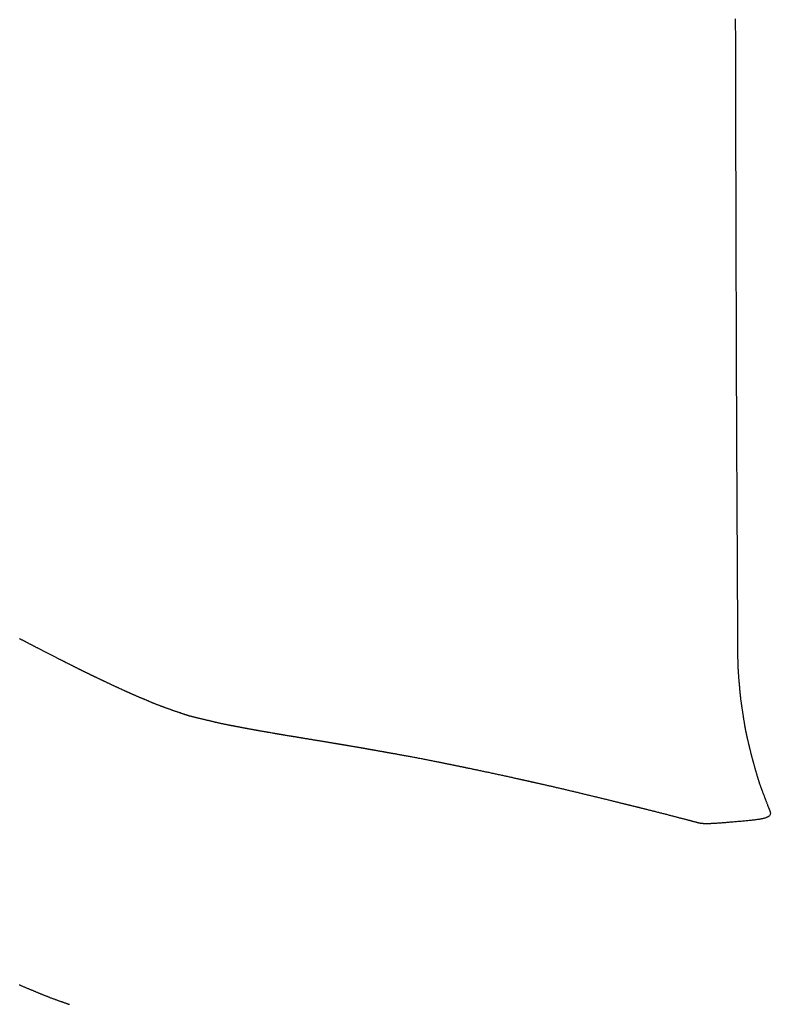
# Model space of a CAD drawing. Header units: millimetres. Extents: x -4577 to 1032787, y -66234 to 201209.
# Tile 128 of 256: x 4375.92 to 4378.09, y -8949.51 to -8946.66. Entities that reach past the tile are written whole.
import ezdxf

# ---------------------------------------------------------------- set-up
doc = ezdxf.new("R2010")
doc.units = ezdxf.units.MM
doc.linetypes.add('510_5_2OG_ELT_1004$0$11-07-22_DS_2OG$0$AUSGEZOGEN', pattern=[0])
doc.layers.add('510_5_2OG_ELT_1004$0$11-07-22_DS_2OG$0$EBENE_1', color=8, linetype='510_5_2OG_ELT_1004$0$11-07-22_DS_2OG$0$AUSGEZOGEN')

# ---------------------------------------------------------------- blocks, each defined once
blk = doc.blocks.new('510_5_2OG_ELT_1004')
at = {"layer": '510_5_2OG_ELT_1004$0$11-07-22_DS_2OG$0$EBENE_1'}
for points in [[(4375.9144, -8949.4067), (4375.9161, -8949.4075), (4375.9178, -8949.4082), (4375.9194, -8949.4089), (4375.9211, -8949.4096), (4375.9228, -8949.4103), (4375.9245, -8949.411), (4375.9262, -8949.4117), (4375.9279, -8949.4124), (4375.9296, -8949.4132), (4375.9312, -8949.4139), (4375.9329, -8949.4146), (4375.9346, -8949.4153), (4375.9363, -8949.416), (4375.938, -8949.4167), (4375.9397, -8949.4174), (4375.9414, -8949.4181), (4375.9431, -8949.4188), (4375.9447, -8949.4195), (4375.9464, -8949.4202), (4375.9481, -8949.4209), (4375.9498, -8949.4216), (4375.9515, -8949.4223), (4375.9532, -8949.423), (4375.9549, -8949.4237), (4375.9566, -8949.4244), (4375.9583, -8949.4251), (4375.9599, -8949.4258), (4375.9616, -8949.4265), (4375.9633, -8949.4273), (4375.965, -8949.428), (4375.9667, -8949.4287), (4375.9684, -8949.4294), (4375.9701, -8949.4301), (4375.9718, -8949.4308), (4375.9735, -8949.4314), (4375.9752, -8949.4321), (4375.9768, -8949.4328), (4375.9785, -8949.4335), (4375.9802, -8949.4342), (4375.9819, -8949.4349), (4375.9836, -8949.4356), (4375.9853, -8949.4363), (4375.987, -8949.437), (4375.9887, -8949.4377), (4375.9904, -8949.4383), (4375.9921, -8949.439), (4375.9938, -8949.4397), (4375.9955, -8949.4404), (4375.9972, -8949.441), (4375.9989, -8949.4417), (4376.0006, -8949.4423), (4376.0023, -8949.443), (4376.004, -8949.4437), (4376.0057, -8949.4443), (4376.0074, -8949.445), (4376.0092, -8949.4456), (4376.0109, -8949.4463), (4376.0126, -8949.4469), (4376.0143, -8949.4475), (4376.016, -8949.4481), (4376.0177, -8949.4488), (4376.0193, -8949.4494), (4376.021, -8949.45), (4376.0227, -8949.4506), (4376.0244, -8949.4512), (4376.026, -8949.4518), (4376.0276, -8949.4524), (4376.0293, -8949.453), (4376.0309, -8949.4535), (4376.0325, -8949.4541), (4376.034, -8949.4547), (4376.0356, -8949.4552), (4376.0371, -8949.4557), (4376.0386, -8949.4563), (4376.0401, -8949.4568), (4376.0416, -8949.4573), (4376.043, -8949.4578), (4376.0445, -8949.4583), (4376.0459, -8949.4588), (4376.0472, -8949.4593), (4376.0486, -8949.4597), (4376.0499, -8949.4602), (4376.0511, -8949.4606), (4376.0524, -8949.4611), (4376.0536, -8949.4615), (4376.0548, -8949.4619), (4376.0559, -8949.4623), (4376.057, -8949.4627), (4376.0581, -8949.463), (4376.0592, -8949.4634), (4376.0602, -8949.4638)], [(4377.9925, -8946.6059), (4377.9925, -8946.6195), (4377.9925, -8946.6329), (4377.9926, -8946.6463), (4377.9926, -8946.6596), (4377.9926, -8946.6728), (4377.9926, -8946.6859), (4377.9927, -8946.6988), (4377.9927, -8946.7117), (4377.9927, -8946.7244), (4377.9928, -8946.737), (4377.9928, -8946.7494), (4377.9928, -8946.7617), (4377.9929, -8946.7738), (4377.9929, -8946.7857), (4377.9929, -8946.7975), (4377.9929, -8946.809), (4377.993, -8946.8204), (4377.993, -8946.8316), (4377.993, -8946.8426), (4377.9931, -8946.8533), (4377.9931, -8946.8638), (4377.9931, -8946.8741), (4377.9931, -8946.8842), (4377.9932, -8946.8941), (4377.9932, -8946.9037), (4377.9932, -8946.9132), (4377.9932, -8946.9224), (4377.9933, -8946.9315), (4377.9933, -8946.9404), (4377.9933, -8946.9491), (4377.9933, -8946.9577), (4377.9933, -8946.9661), (4377.9934, -8946.9744), (4377.9934, -8946.9825), (4377.9934, -8946.9905), (4377.9934, -8946.9984), (4377.9935, -8947.0061), (4377.9935, -8947.0137), (4377.9935, -8947.0213), (4377.9935, -8947.0287), (4377.9935, -8947.0361), (4377.9935, -8947.0434), (4377.9936, -8947.0506), (4377.9936, -8947.0578), (4377.9936, -8947.0649), (4377.9936, -8947.0719), (4377.9936, -8947.0789), (4377.9937, -8947.0859), (4377.9937, -8947.0929), (4377.9937, -8947.0998), (4377.9937, -8947.1068), (4377.9937, -8947.1137), (4377.9937, -8947.1207), (4377.9938, -8947.1276), (4377.9938, -8947.1346), (4377.9938, -8947.1416), (4377.9938, -8947.1486), (4377.9938, -8947.1557), (4377.9939, -8947.1628), (4377.9939, -8947.1699), (4377.9939, -8947.1772), (4377.9939, -8947.1844), (4377.9939, -8947.1917), (4377.9939, -8947.1991), (4377.994, -8947.2066), (4377.994, -8947.2142), (4377.994, -8947.2218), (4377.994, -8947.2295), (4377.994, -8947.2374), (4377.9941, -8947.2453), (4377.9941, -8947.2534), (4377.9941, -8947.2616), (4377.9941, -8947.2698), (4377.9942, -8947.2783), (4377.9942, -8947.2868), (4377.9942, -8947.2955), (4377.9942, -8947.3044), (4377.9942, -8947.3134), (4377.9943, -8947.3225), (4377.9943, -8947.3318), (4377.9943, -8947.3413), (4377.9943, -8947.351), (4377.9944, -8947.3608), (4377.9944, -8947.3708), (4377.9944, -8947.381), (4377.9944, -8947.3913), (4377.9945, -8947.4018), (4377.9945, -8947.4124), (4377.9945, -8947.4231), (4377.9946, -8947.4339), (4377.9946, -8947.4449), (4377.9946, -8947.456), (4377.9947, -8947.4672), (4377.9947, -8947.4786), (4377.9947, -8947.49), (4377.9948, -8947.5015), (4377.9948, -8947.5131), (4377.9948, -8947.5248), (4377.9949, -8947.5365), (4377.9949, -8947.5484), (4377.9949, -8947.5602), (4377.995, -8947.5722), (4377.995, -8947.5842), (4377.995, -8947.5963), (4377.9951, -8947.6083), (4377.9951, -8947.6205), (4377.9952, -8947.6326), (4377.9952, -8947.6448), (4377.9953, -8947.657), (4377.9953, -8947.6692), (4377.9954, -8947.6814), (4377.9954, -8947.6936), (4377.9955, -8947.7059), (4377.9955, -8947.7181), (4377.9956, -8947.7303), (4377.9956, -8947.7425), (4377.9957, -8947.7547), (4377.9957, -8947.7669), (4377.9958, -8947.7792), (4377.9958, -8947.7914), (4377.9959, -8947.8036), (4377.9959, -8947.8158), (4377.996, -8947.828), (4377.996, -8947.8402), (4377.9961, -8947.8524), (4377.9962, -8947.8647), (4377.9962, -8947.8769), (4377.9963, -8947.8891), (4377.9963, -8947.9013), (4377.9964, -8947.9135), (4377.9965, -8947.9257), (4377.9965, -8947.938), (4377.9966, -8947.9502), (4377.9966, -8947.9624), (4377.9967, -8947.9746), (4377.9968, -8947.9868), (4377.9968, -8947.999), (4377.9969, -8948.0112), (4377.997, -8948.0235), (4377.997, -8948.0357), (4377.9971, -8948.0479), (4377.9971, -8948.0601), (4377.9972, -8948.0723), (4377.9973, -8948.0845), (4377.9973, -8948.0966), (4377.9974, -8948.1087), (4377.9975, -8948.1207), (4377.9975, -8948.1327), (4377.9976, -8948.1446), (4377.9976, -8948.1563), (4377.9977, -8948.168), (4377.9978, -8948.1795), (4377.9978, -8948.191), (4377.9979, -8948.2022), (4377.9979, -8948.2133), (4377.998, -8948.2242), (4377.998, -8948.235), (4377.9981, -8948.2455), (4377.9982, -8948.2559), (4377.9982, -8948.266), (4377.9983, -8948.2759), (4377.9983, -8948.2855), (4377.9984, -8948.2949), (4377.9984, -8948.304), (4377.9985, -8948.3129), (4377.9985, -8948.3214), (4377.9985, -8948.3296), (4377.9986, -8948.3375), (4377.9986, -8948.3451), (4377.9987, -8948.3524), (4377.9987, -8948.3593), (4377.9987, -8948.3658), (4377.9988, -8948.372), (4377.9988, -8948.3778), (4377.9988, -8948.3833), (4377.9989, -8948.3885), (4377.9989, -8948.3933), (4377.9989, -8948.3979), (4377.9989, -8948.4022), (4377.999, -8948.4062), (4377.999, -8948.41), (4377.999, -8948.4135), (4377.999, -8948.4168), (4377.999, -8948.4199), (4377.9991, -8948.4227), (4377.9991, -8948.4254), (4377.9991, -8948.4279), (4377.9991, -8948.4302), (4377.9991, -8948.4324), (4377.9991, -8948.4344), (4377.9991, -8948.4362), (4377.9992, -8948.438), (4377.9992, -8948.4396), (4377.9992, -8948.4412), (4377.9992, -8948.4426), (4377.9992, -8948.444), (4377.9992, -8948.4453), (4377.9992, -8948.4466), (4377.9992, -8948.4478), (4377.9992, -8948.449), (4377.9992, -8948.4502), (4377.9992, -8948.4514), (4377.9993, -8948.4526), (4377.9993, -8948.4538), (4377.9993, -8948.455), (4377.9993, -8948.4562), (4377.9993, -8948.4574), (4377.9993, -8948.4586), (4377.9993, -8948.4598), (4377.9993, -8948.461), (4377.9993, -8948.4622), (4377.9994, -8948.4634), (4377.9994, -8948.4646), (4377.9994, -8948.4658), (4377.9994, -8948.467), (4377.9994, -8948.4682), (4377.9995, -8948.4694), (4377.9995, -8948.4706), (4377.9995, -8948.4718), (4377.9995, -8948.473), (4377.9996, -8948.4742), (4377.9996, -8948.4754), (4377.9996, -8948.4766), (4377.9997, -8948.4777), (4377.9997, -8948.4789), (4377.9997, -8948.4801), (4377.9998, -8948.4813), (4377.9998, -8948.4825), (4377.9999, -8948.4837), (4377.9999, -8948.4849), (4378, -8948.4861), (4378, -8948.4873), (4378.0001, -8948.4885), (4378.0001, -8948.4897), (4378.0002, -8948.4909), (4378.0003, -8948.4921), (4378.0003, -8948.4932), (4378.0004, -8948.4944), (4378.0005, -8948.4956), (4378.0006, -8948.4967), (4378.0006, -8948.4979), (4378.0007, -8948.499), (4378.0008, -8948.5001), (4378.0009, -8948.5012), (4378.0009, -8948.5023), (4378.001, -8948.5034), (4378.0011, -8948.5044), (4378.0012, -8948.5055), (4378.0013, -8948.5075), (4378.0015, -8948.5094), (4378.0016, -8948.5112), (4378.0018, -8948.5129), (4378.0019, -8948.5146), (4378.002, -8948.516), (4378.0021, -8948.5174), (4378.0022, -8948.5186), (4378.0024, -8948.5207), (4378.0025, -8948.5223), (4378.0026, -8948.5237), (4378.0028, -8948.5255), (4378.0029, -8948.5269), (4378.003, -8948.5283), (4378.0031, -8948.5293), (4378.0032, -8948.5307), (4378.0034, -8948.5324), (4378.0035, -8948.5334), (4378.0036, -8948.5346), (4378.0037, -8948.536), (4378.0038, -8948.5375), (4378.0039, -8948.5391), (4378.0042, -8948.542), (4378.0043, -8948.543), (4378.0044, -8948.5441), (4378.0044, -8948.5452), (4378.0045, -8948.5463), (4378.0046, -8948.5475), (4378.0048, -8948.5487), (4378.0049, -8948.5499), (4378.005, -8948.5511), (4378.0051, -8948.5524), (4378.0052, -8948.5537), (4378.0053, -8948.5551), (4378.0055, -8948.5564), (4378.0056, -8948.5578), (4378.0057, -8948.5592), (4378.0059, -8948.5606), (4378.006, -8948.562), (4378.0062, -8948.5635), (4378.0063, -8948.5649), (4378.0065, -8948.5664), (4378.0066, -8948.5679), (4378.0068, -8948.5693), (4378.0069, -8948.5708), (4378.0071, -8948.5723), (4378.0073, -8948.5738), (4378.0075, -8948.5753), (4378.0076, -8948.5768), (4378.0078, -8948.5784), (4378.008, -8948.5799), (4378.0082, -8948.5814), (4378.0084, -8948.5829), (4378.0086, -8948.5843), (4378.0088, -8948.5858), (4378.009, -8948.5873), (4378.0092, -8948.5888), (4378.0094, -8948.5902), (4378.0096, -8948.5917), (4378.0098, -8948.5931), (4378.01, -8948.5945), (4378.0102, -8948.5959), (4378.0104, -8948.5972), (4378.0106, -8948.5986), (4378.0108, -8948.5999), (4378.011, -8948.6012), (4378.0112, -8948.6025), (4378.0114, -8948.6038), (4378.0115, -8948.605), (4378.0117, -8948.6062), (4378.0119, -8948.6074), (4378.0121, -8948.6085), (4378.0123, -8948.6096), (4378.0124, -8948.6107), (4378.0126, -8948.6117), (4378.0129, -8948.6137), (4378.0132, -8948.6154), (4378.0134, -8948.6171), (4378.0137, -8948.6185), (4378.0139, -8948.6198), (4378.014, -8948.621), (4378.0144, -8948.623), (4378.0146, -8948.6246), (4378.0148, -8948.6258), (4378.0151, -8948.6277), (4378.0155, -8948.6304), (4378.0157, -8948.6315), (4378.0159, -8948.6329), (4378.0162, -8948.6347), (4378.0164, -8948.6357), (4378.0165, -8948.6368), (4378.0167, -8948.6381), (4378.017, -8948.6395), (4378.0172, -8948.641), (4378.0175, -8948.6426), (4378.0177, -8948.6444), (4378.0182, -8948.6472), (4378.0184, -8948.6482), (4378.0185, -8948.6492), (4378.0187, -8948.6503), (4378.0189, -8948.6513), (4378.0191, -8948.6524), (4378.0192, -8948.6535), (4378.0194, -8948.6546), (4378.0196, -8948.6558), (4378.0198, -8948.6569), (4378.02, -8948.6581), (4378.0202, -8948.6592), (4378.0204, -8948.6604), (4378.0207, -8948.6616), (4378.0209, -8948.6628), (4378.0211, -8948.664), (4378.0213, -8948.6652), (4378.0215, -8948.6665), (4378.0218, -8948.6677), (4378.022, -8948.6689), (4378.0223, -8948.6701), (4378.0225, -8948.6714), (4378.0227, -8948.6726), (4378.023, -8948.6738), (4378.0232, -8948.6751), (4378.0235, -8948.6763), (4378.0237, -8948.6775), (4378.024, -8948.6787), (4378.0243, -8948.68), (4378.0245, -8948.6812), (4378.0248, -8948.6824), (4378.0251, -8948.6836), (4378.0253, -8948.6849), (4378.0256, -8948.6861), (4378.0259, -8948.6873), (4378.0262, -8948.6885), (4378.0264, -8948.6898), (4378.0267, -8948.691), (4378.027, -8948.6922), (4378.0273, -8948.6934), (4378.0276, -8948.6946), (4378.0279, -8948.6959), (4378.0282, -8948.6971), (4378.0284, -8948.6983), (4378.0287, -8948.6995), (4378.029, -8948.7007), (4378.0293, -8948.702), (4378.0296, -8948.7032), (4378.0299, -8948.7044), (4378.0302, -8948.7056), (4378.0305, -8948.7068), (4378.0308, -8948.7081), (4378.0311, -8948.7093), (4378.0314, -8948.7105), (4378.0316, -8948.7117), (4378.0319, -8948.7129), (4378.0322, -8948.7142), (4378.0325, -8948.7154), (4378.0328, -8948.7166), (4378.0331, -8948.7178), (4378.0334, -8948.719), (4378.0337, -8948.7203), (4378.034, -8948.7215), (4378.0343, -8948.7227), (4378.0346, -8948.7239), (4378.0349, -8948.7251), (4378.0352, -8948.7264), (4378.0355, -8948.7276), (4378.0358, -8948.7288), (4378.0361, -8948.73), (4378.0364, -8948.7312), (4378.0367, -8948.7324), (4378.037, -8948.7337), (4378.0373, -8948.7349), (4378.0376, -8948.7361), (4378.0379, -8948.7373), (4378.0382, -8948.7385), (4378.0385, -8948.7397), (4378.0388, -8948.741), (4378.0391, -8948.7422), (4378.0395, -8948.7434), (4378.0398, -8948.7446), (4378.0401, -8948.7458), (4378.0404, -8948.747), (4378.0407, -8948.7482), (4378.0411, -8948.7494), (4378.0414, -8948.7506), (4378.0417, -8948.7518), (4378.042, -8948.753), (4378.0423, -8948.7542), (4378.0426, -8948.7553), (4378.043, -8948.7565), (4378.0433, -8948.7576), (4378.0436, -8948.7588), (4378.0439, -8948.7599), (4378.0442, -8948.7609), (4378.0445, -8948.762), (4378.0448, -8948.7631), (4378.0451, -8948.7641), (4378.0453, -8948.7651), (4378.0459, -8948.7671), (4378.0464, -8948.7689), (4378.0469, -8948.7706), (4378.0473, -8948.7722), (4378.0478, -8948.7737), (4378.0481, -8948.775), (4378.0485, -8948.7761), (4378.049, -8948.778), (4378.0494, -8948.7794), (4378.0499, -8948.7812), (4378.0505, -8948.7835), (4378.0509, -8948.7846), (4378.0513, -8948.7862), (4378.0516, -8948.7872), (4378.0519, -8948.7883), (4378.0523, -8948.7896), (4378.0527, -8948.7911), (4378.0532, -8948.7927), (4378.0537, -8948.7944), (4378.0542, -8948.7963), (4378.0545, -8948.7973), (4378.0548, -8948.7983), (4378.0551, -8948.7993), (4378.0554, -8948.8004), (4378.0557, -8948.8015), (4378.056, -8948.8026), (4378.0564, -8948.8037), (4378.0567, -8948.8048), (4378.0571, -8948.806), (4378.0574, -8948.8072), (4378.0578, -8948.8083), (4378.0581, -8948.8095), (4378.0585, -8948.8108), (4378.0589, -8948.812), (4378.0593, -8948.8132), (4378.0597, -8948.8144), (4378.0601, -8948.8157), (4378.0605, -8948.8169), (4378.0609, -8948.8182), (4378.0613, -8948.8194), (4378.0617, -8948.8207), (4378.0621, -8948.8219), (4378.0625, -8948.8232), (4378.063, -8948.8244), (4378.0634, -8948.8257), (4378.0638, -8948.8269), (4378.0643, -8948.8281), (4378.0647, -8948.8294), (4378.0651, -8948.8306), (4378.0655, -8948.8318), (4378.066, -8948.833), (4378.0664, -8948.8341), (4378.0668, -8948.8353), (4378.0672, -8948.8364), (4378.0676, -8948.8376), (4378.068, -8948.8387), (4378.0685, -8948.8398), (4378.0689, -8948.8408), (4378.0692, -8948.8419), (4378.0696, -8948.8429), (4378.07, -8948.8439), (4378.0704, -8948.8449), (4378.0711, -8948.8468), (4378.0718, -8948.8486), (4378.0724, -8948.8503), (4378.073, -8948.8518), (4378.0735, -8948.8532), (4378.074, -8948.8544), (4378.0744, -8948.8556), (4378.0752, -8948.8575), (4378.0758, -8948.859), (4378.0762, -8948.8602), (4378.0769, -8948.8619), (4378.0774, -8948.8632), (4378.0779, -8948.8647), (4378.0783, -8948.8656), (4378.0787, -8948.8668), (4378.0793, -8948.8682), (4378.08, -8948.87), (4378.0804, -8948.871), (4378.0808, -8948.8721), (4378.0813, -8948.8733), (4378.0818, -8948.8747), (4378.0823, -8948.8761), (4378.0829, -8948.8776), (4378.0835, -8948.8792), (4378.0841, -8948.8808), (4378.0848, -8948.8825), (4378.0855, -8948.8842), (4378.0862, -8948.886), (4378.0873, -8948.8888), (4378.0877, -8948.8897), (4378.088, -8948.8907), (4378.0884, -8948.8916), (4378.0888, -8948.8926), (4378.0892, -8948.8935), (4378.0896, -8948.8945), (4378.09, -8948.8954), (4378.0904, -8948.8964), (4378.0907, -8948.8973), (4378.0911, -8948.8983), (4378.0915, -8948.8993), (4378.0919, -8948.9002), (4378.0922, -8948.9012), (4378.0929, -8948.903), (4378.0934, -8948.9049), (4378.0938, -8948.9067), (4378.0941, -8948.9085), (4378.0941, -8948.9103), (4378.0938, -8948.912), (4378.0933, -8948.9136), (4378.0925, -8948.9152), (4378.0913, -8948.9168), (4378.0905, -8948.9175), (4378.0897, -8948.9183), (4378.0888, -8948.919), (4378.0877, -8948.9197), (4378.0866, -8948.9203), (4378.0853, -8948.921), (4378.0839, -8948.9216), (4378.0824, -8948.9222), (4378.0808, -8948.9228), (4378.079, -8948.9234), (4378.0772, -8948.9239), (4378.0752, -8948.9244), (4378.0731, -8948.9249), (4378.0709, -8948.9254), (4378.0687, -8948.9259), (4378.0663, -8948.9264), (4378.0638, -8948.9268), (4378.0613, -8948.9272), (4378.0587, -8948.9276), (4378.056, -8948.9281), (4378.0533, -8948.9284), (4378.0504, -8948.9288), (4378.0476, -8948.9292), (4378.0446, -8948.9295), (4378.0416, -8948.9299), (4378.0386, -8948.9302), (4378.0355, -8948.9306), (4378.0323, -8948.9309), (4378.0292, -8948.9312), (4378.026, -8948.9315), (4378.0227, -8948.9318), (4378.0195, -8948.9321), (4378.0162, -8948.9324), (4378.0129, -8948.9327), (4378.0096, -8948.933), (4378.0063, -8948.9333), (4378.003, -8948.9336), (4377.9996, -8948.9339), (4377.9963, -8948.9341), (4377.993, -8948.9344), (4377.9897, -8948.9347), (4377.9864, -8948.935), (4377.9831, -8948.9353), (4377.9799, -8948.9356), (4377.9766, -8948.9358), (4377.9734, -8948.9361), (4377.9702, -8948.9364), (4377.9671, -8948.9366), (4377.9639, -8948.9369), (4377.9608, -8948.9371), (4377.9578, -8948.9374), (4377.9548, -8948.9376), (4377.9518, -8948.9378), (4377.9489, -8948.9381), (4377.946, -8948.9383), (4377.9432, -8948.9385), (4377.9404, -8948.9387), (4377.9377, -8948.9388), (4377.9351, -8948.939), (4377.9325, -8948.9392), (4377.93, -8948.9393), (4377.9276, -8948.9394), (4377.9252, -8948.9396), (4377.9229, -8948.9397), (4377.9207, -8948.9398), (4377.9186, -8948.9398), (4377.9165, -8948.9399), (4377.9145, -8948.94), (4377.9127, -8948.94), (4377.9109, -8948.94), (4377.9092, -8948.94), (4377.9075, -8948.94), (4377.906, -8948.94), (4377.9045, -8948.9399), (4377.9031, -8948.9399), (4377.9017, -8948.9398), (4377.9004, -8948.9398), (4377.8992, -8948.9397), (4377.898, -8948.9396), (4377.8969, -8948.9395), (4377.8958, -8948.9394), (4377.8938, -8948.9392), (4377.8919, -8948.9389), (4377.8902, -8948.9386), (4377.8886, -8948.9383), (4377.8871, -8948.9379), (4377.8856, -8948.9376), (4377.8843, -8948.9372), (4377.8829, -8948.9369), (4377.8815, -8948.9365), (4377.8802, -8948.9362), (4377.8787, -8948.9358), (4377.8773, -8948.9354), (4377.8757, -8948.935), (4377.8741, -8948.9346), (4377.8724, -8948.9341), (4377.8705, -8948.9336), (4377.8696, -8948.9334), (4377.8685, -8948.9331), (4377.8675, -8948.9328), (4377.8664, -8948.9326), (4377.8653, -8948.9323), (4377.8641, -8948.9319), (4377.8628, -8948.9316), (4377.8616, -8948.9313), (4377.8602, -8948.9309), (4377.8588, -8948.9306), (4377.8574, -8948.9302), (4377.8559, -8948.9298), (4377.8543, -8948.9294), (4377.8527, -8948.929), (4377.851, -8948.9285), (4377.8492, -8948.928), (4377.8474, -8948.9276), (4377.8455, -8948.9271), (4377.8436, -8948.9266), (4377.8416, -8948.9261), (4377.8396, -8948.9255), (4377.8375, -8948.925), (4377.8354, -8948.9244), (4377.8332, -8948.9238), (4377.831, -8948.9233), (4377.8287, -8948.9227), (4377.8264, -8948.9221), (4377.824, -8948.9214), (4377.8217, -8948.9208), (4377.8192, -8948.9202), (4377.8168, -8948.9196), (4377.8143, -8948.9189), (4377.8118, -8948.9183), (4377.8093, -8948.9176), (4377.8068, -8948.917), (4377.8042, -8948.9163), (4377.8016, -8948.9156), (4377.799, -8948.915), (4377.7964, -8948.9143), (4377.7938, -8948.9136), (4377.7912, -8948.9129), (4377.7885, -8948.9123), (4377.7859, -8948.9116), (4377.7832, -8948.9109), (4377.7806, -8948.9102), (4377.7779, -8948.9095), (4377.7753, -8948.9089), (4377.7727, -8948.9082), (4377.7701, -8948.9075), (4377.7675, -8948.9069), (4377.7649, -8948.9062), (4377.7623, -8948.9056), (4377.7598, -8948.9049), (4377.7572, -8948.9043), (4377.7548, -8948.9037), (4377.7523, -8948.9031), (4377.7499, -8948.9025), (4377.7475, -8948.9019), (4377.7451, -8948.9013), (4377.7428, -8948.9007), (4377.7406, -8948.9001), (4377.7384, -8948.8996), (4377.7362, -8948.899), (4377.7341, -8948.8985), (4377.7321, -8948.898), (4377.7301, -8948.8975), (4377.7282, -8948.897), (4377.7263, -8948.8966), (4377.7245, -8948.8961), (4377.7228, -8948.8957), (4377.7212, -8948.8953), (4377.7196, -8948.8949), (4377.7181, -8948.8945), (4377.7168, -8948.8942), (4377.7154, -8948.8939), (4377.7142, -8948.8936), (4377.7131, -8948.8933), (4377.712, -8948.893), (4377.7101, -8948.8925), (4377.7085, -8948.8921), (4377.7071, -8948.8918), (4377.705, -8948.8913), (4377.7027, -8948.8907), (4377.7004, -8948.8901), (4377.6989, -8948.8898), (4377.6979, -8948.8895), (4377.6967, -8948.8892), (4377.6953, -8948.8889), (4377.6926, -8948.8882), (4377.6916, -8948.8879), (4377.6905, -8948.8877), (4377.6893, -8948.8874), (4377.6881, -8948.8871), (4377.6867, -8948.8867), (4377.6853, -8948.8864), (4377.6838, -8948.886), (4377.6822, -8948.8856), (4377.6806, -8948.8852), (4377.6789, -8948.8848), (4377.6771, -8948.8843), (4377.6753, -8948.8839), (4377.6734, -8948.8834), (4377.6714, -8948.8829), (4377.6694, -8948.8824), (4377.6673, -8948.8819), (4377.6652, -8948.8814), (4377.663, -8948.8809), (4377.6608, -8948.8803), (4377.6586, -8948.8798), (4377.6563, -8948.8792), (4377.654, -8948.8786), (4377.6516, -8948.878), (4377.6492, -8948.8774), (4377.6468, -8948.8769), (4377.6444, -8948.8762), (4377.6419, -8948.8756), (4377.6394, -8948.875), (4377.6369, -8948.8744), (4377.6344, -8948.8738), (4377.6319, -8948.8732), (4377.6293, -8948.8726), (4377.6268, -8948.8719), (4377.6243, -8948.8713), (4377.6217, -8948.8707), (4377.6192, -8948.8701), (4377.6166, -8948.8695), (4377.6141, -8948.8688), (4377.6115, -8948.8682), (4377.609, -8948.8676), (4377.6065, -8948.867), (4377.6039, -8948.8664), (4377.6014, -8948.8658), (4377.5988, -8948.8651), (4377.5963, -8948.8645), (4377.5937, -8948.8639), (4377.5912, -8948.8633), (4377.5887, -8948.8627), (4377.5861, -8948.8621), (4377.5836, -8948.8615), (4377.581, -8948.8608), (4377.5785, -8948.8602), (4377.5759, -8948.8596), (4377.5734, -8948.859), (4377.5708, -8948.8584), (4377.5683, -8948.8578), (4377.5658, -8948.8572), (4377.5632, -8948.8566), (4377.5607, -8948.8559), (4377.5581, -8948.8553), (4377.5556, -8948.8547), (4377.553, -8948.8541), (4377.5505, -8948.8535), (4377.5479, -8948.8529), (4377.5454, -8948.8523), (4377.5428, -8948.8517), (4377.5403, -8948.8511), (4377.5378, -8948.8504), (4377.5352, -8948.8498), (4377.5327, -8948.8492), (4377.5301, -8948.8486), (4377.5276, -8948.848), (4377.525, -8948.8474), (4377.5225, -8948.8468), (4377.5199, -8948.8462), (4377.5174, -8948.8456), (4377.5149, -8948.845), (4377.5123, -8948.8444), (4377.5098, -8948.8438), (4377.5072, -8948.8431), (4377.5047, -8948.8425), (4377.5021, -8948.8419), (4377.4996, -8948.8413), (4377.497, -8948.8407), (4377.4945, -8948.8401), (4377.4919, -8948.8395), (4377.4894, -8948.8389), (4377.4868, -8948.8383), (4377.4843, -8948.8377), (4377.4817, -8948.8371), (4377.4792, -8948.8365), (4377.4766, -8948.836), (4377.4741, -8948.8354), (4377.4715, -8948.8348), (4377.469, -8948.8342), (4377.4664, -8948.8336), (4377.4639, -8948.833), (4377.4614, -8948.8324), (4377.4588, -8948.8318), (4377.4563, -8948.8313), (4377.4538, -8948.8307), (4377.4514, -8948.8301), (4377.4489, -8948.8296), (4377.4465, -8948.829), (4377.444, -8948.8285), (4377.4417, -8948.8279), (4377.4393, -8948.8274), (4377.437, -8948.8269), (4377.4347, -8948.8264), (4377.4325, -8948.8259), (4377.4302, -8948.8254), (4377.4281, -8948.8249), (4377.426, -8948.8244), (4377.4239, -8948.8239), (4377.4219, -8948.8235), (4377.4199, -8948.8231), (4377.418, -8948.8226), (4377.4162, -8948.8222), (4377.4144, -8948.8218), (4377.4126, -8948.8214), (4377.411, -8948.8211), (4377.4094, -8948.8207), (4377.4079, -8948.8204), (4377.4064, -8948.82), (4377.4051, -8948.8197), (4377.4038, -8948.8195), (4377.4026, -8948.8192), (4377.4014, -8948.8189), (4377.4003, -8948.8187), (4377.3983, -8948.8182), (4377.3966, -8948.8178), (4377.395, -8948.8175), (4377.3937, -8948.8172), (4377.3925, -8948.8169), (4377.3906, -8948.8165), (4377.3892, -8948.8162), (4377.388, -8948.8159), (4377.387, -8948.8157), (4377.3859, -8948.8155), (4377.3845, -8948.8152), (4377.3827, -8948.8148), (4377.3816, -8948.8145), (4377.3803, -8948.8142), (4377.3788, -8948.8139), (4377.377, -8948.8135), (4377.376, -8948.8133), (4377.375, -8948.813), (4377.3739, -8948.8128), (4377.3727, -8948.8125), (4377.3714, -8948.8122), (4377.37, -8948.8119), (4377.3686, -8948.8116), (4377.3671, -8948.8113), (4377.3655, -8948.8109), (4377.3637, -8948.8105), (4377.3619, -8948.8101), (4377.3601, -8948.8097), (4377.3581, -8948.8093), (4377.356, -8948.8088), (4377.3539, -8948.8083), (4377.3517, -8948.8079), (4377.3494, -8948.8073), (4377.3471, -8948.8068), (4377.3447, -8948.8063), (4377.3422, -8948.8057), (4377.3396, -8948.8052), (4377.3371, -8948.8046), (4377.3344, -8948.804), (4377.3317, -8948.8034), (4377.329, -8948.8028), (4377.3262, -8948.8022), (4377.3234, -8948.8016), (4377.3205, -8948.801), (4377.3176, -8948.8003), (4377.3147, -8948.7997), (4377.3117, -8948.799), (4377.3087, -8948.7984), (4377.3057, -8948.7977), (4377.3027, -8948.7971), (4377.2996, -8948.7964), (4377.2966, -8948.7958), (4377.2935, -8948.7951), (4377.2905, -8948.7945), (4377.2874, -8948.7938), (4377.2843, -8948.7931), (4377.2812, -8948.7925), (4377.2782, -8948.7918), (4377.2751, -8948.7912), (4377.2721, -8948.7905), (4377.269, -8948.7899), (4377.266, -8948.7893), (4377.263, -8948.7886), (4377.2601, -8948.788), (4377.2571, -8948.7874), (4377.2542, -8948.7868), (4377.2513, -8948.7862), (4377.2485, -8948.7856), (4377.2456, -8948.785), (4377.2429, -8948.7844), (4377.2402, -8948.7839), (4377.2375, -8948.7833), (4377.2348, -8948.7828), (4377.2323, -8948.7822), (4377.2297, -8948.7817), (4377.2273, -8948.7812), (4377.2249, -8948.7807), (4377.2225, -8948.7802), (4377.2203, -8948.7798), (4377.2181, -8948.7793), (4377.216, -8948.7789), (4377.2139, -8948.7785), (4377.2119, -8948.7781), (4377.2101, -8948.7777), (4377.2083, -8948.7773), (4377.2065, -8948.7769), (4377.2049, -8948.7766), (4377.2034, -8948.7763), (4377.2019, -8948.776), (4377.2005, -8948.7757), (4377.1992, -8948.7754), (4377.1979, -8948.7752), (4377.1968, -8948.7749), (4377.1956, -8948.7747), (4377.1946, -8948.7745), (4377.1927, -8948.7741), (4377.1909, -8948.7737), (4377.1894, -8948.7734), (4377.188, -8948.7732), (4377.1868, -8948.7729), (4377.1857, -8948.7727), (4377.1837, -8948.7723), (4377.182, -8948.7719), (4377.1792, -8948.7714), (4377.1782, -8948.7711), (4377.1771, -8948.7709), (4377.1759, -8948.7707), (4377.1745, -8948.7704), (4377.173, -8948.7701), (4377.1704, -8948.7695), (4377.1694, -8948.7693), (4377.1683, -8948.7691), (4377.1672, -8948.7689), (4377.1661, -8948.7686), (4377.1648, -8948.7684), (4377.1635, -8948.7681), (4377.1621, -8948.7678), (4377.1607, -8948.7675), (4377.1592, -8948.7672), (4377.1576, -8948.7669), (4377.1559, -8948.7666), (4377.1541, -8948.7662), (4377.1522, -8948.7658), (4377.1503, -8948.7654), (4377.1482, -8948.765), (4377.1461, -8948.7646), (4377.144, -8948.7641), (4377.1417, -8948.7637), (4377.1394, -8948.7632), (4377.137, -8948.7627), (4377.1346, -8948.7622), (4377.1321, -8948.7617), (4377.1295, -8948.7612), (4377.1269, -8948.7607), (4377.1243, -8948.7601), (4377.1216, -8948.7596), (4377.1189, -8948.759), (4377.1161, -8948.7585), (4377.1133, -8948.7579), (4377.1104, -8948.7573), (4377.1075, -8948.7568), (4377.1046, -8948.7562), (4377.1017, -8948.7556), (4377.0987, -8948.755), (4377.0957, -8948.7544), (4377.0927, -8948.7539), (4377.0897, -8948.7533), (4377.0866, -8948.7527), (4377.0836, -8948.7521), (4377.0806, -8948.7515), (4377.0775, -8948.7509), (4377.0745, -8948.7503), (4377.0714, -8948.7498), (4377.0684, -8948.7492), (4377.0653, -8948.7486), (4377.0623, -8948.748), (4377.0593, -8948.7475), (4377.0563, -8948.7469), (4377.0533, -8948.7464), (4377.0503, -8948.7458), (4377.0474, -8948.7453), (4377.0445, -8948.7447), (4377.0416, -8948.7442), (4377.0387, -8948.7437), (4377.0359, -8948.7432), (4377.0331, -8948.7427), (4377.0303, -8948.7422), (4377.0276, -8948.7417), (4377.0249, -8948.7412), (4377.0223, -8948.7407), (4377.0197, -8948.7403), (4377.0172, -8948.7398), (4377.0147, -8948.7394), (4377.0123, -8948.7389), (4377.0099, -8948.7385), (4377.0076, -8948.7381), (4377.0053, -8948.7377), (4377.0032, -8948.7373), (4377.001, -8948.7369), (4376.999, -8948.7366), (4376.997, -8948.7362), (4376.9951, -8948.7359), (4376.9933, -8948.7356), (4376.9915, -8948.7352), (4376.9899, -8948.7349), (4376.9882, -8948.7347), (4376.9867, -8948.7344), (4376.9852, -8948.7341), (4376.9837, -8948.7339), (4376.9823, -8948.7336), (4376.981, -8948.7334), (4376.9797, -8948.7331), (4376.9785, -8948.7329), (4376.9773, -8948.7327), (4376.9761, -8948.7325), (4376.975, -8948.7323), (4376.9739, -8948.7321), (4376.9729, -8948.7319), (4376.9709, -8948.7316), (4376.969, -8948.7312), (4376.9672, -8948.7309), (4376.9655, -8948.7306), (4376.9638, -8948.7303), (4376.9622, -8948.73), (4376.9605, -8948.7297), (4376.9589, -8948.7295), (4376.9573, -8948.7292), (4376.9556, -8948.7289), (4376.9539, -8948.7286), (4376.9522, -8948.7283), (4376.9505, -8948.728), (4376.9488, -8948.7277), (4376.9469, -8948.7273), (4376.9451, -8948.727), (4376.9422, -8948.7265), (4376.9412, -8948.7263), (4376.9402, -8948.7261), (4376.9392, -8948.726), (4376.9382, -8948.7258), (4376.9371, -8948.7256), (4376.936, -8948.7254), (4376.935, -8948.7252), (4376.9338, -8948.725), (4376.9327, -8948.7248), (4376.9316, -8948.7246), (4376.9304, -8948.7244), (4376.9292, -8948.7242), (4376.928, -8948.724), (4376.9268, -8948.7238), (4376.9255, -8948.7235), (4376.9243, -8948.7233), (4376.923, -8948.7231), (4376.9217, -8948.7229), (4376.9204, -8948.7226), (4376.9191, -8948.7224), (4376.9178, -8948.7222), (4376.9164, -8948.7219), (4376.9151, -8948.7217), (4376.9137, -8948.7215), (4376.9124, -8948.7212), (4376.911, -8948.721), (4376.9096, -8948.7207), (4376.9082, -8948.7205), (4376.9068, -8948.7202), (4376.9054, -8948.72), (4376.904, -8948.7197), (4376.9026, -8948.7195), (4376.9012, -8948.7193), (4376.8997, -8948.719), (4376.8983, -8948.7188), (4376.8969, -8948.7185), (4376.8954, -8948.7183), (4376.894, -8948.718), (4376.8926, -8948.7178), (4376.8912, -8948.7175), (4376.8897, -8948.7173), (4376.8883, -8948.717), (4376.8869, -8948.7168), (4376.8854, -8948.7165), (4376.884, -8948.7163), (4376.8826, -8948.7161), (4376.8811, -8948.7158), (4376.8797, -8948.7156), (4376.8783, -8948.7153), (4376.8768, -8948.7151), (4376.8754, -8948.7149), (4376.874, -8948.7146), (4376.8725, -8948.7144), (4376.8711, -8948.7141), (4376.8697, -8948.7139), (4376.8682, -8948.7136), (4376.8668, -8948.7134), (4376.8654, -8948.7132), (4376.864, -8948.7129), (4376.8625, -8948.7127), (4376.8611, -8948.7124), (4376.8597, -8948.7122), (4376.8582, -8948.712), (4376.8568, -8948.7117), (4376.8554, -8948.7115), (4376.8539, -8948.7112), (4376.8525, -8948.711), (4376.8511, -8948.7108), (4376.8496, -8948.7105), (4376.8482, -8948.7103), (4376.8468, -8948.7101), (4376.8453, -8948.7098), (4376.8439, -8948.7096), (4376.8424, -8948.7093), (4376.841, -8948.7091), (4376.8395, -8948.7088), (4376.8381, -8948.7086), (4376.8366, -8948.7083), (4376.8351, -8948.7081), (4376.8336, -8948.7079), (4376.8321, -8948.7076), (4376.8305, -8948.7073), (4376.829, -8948.7071), (4376.8275, -8948.7068), (4376.8259, -8948.7066), (4376.8243, -8948.7063), (4376.8227, -8948.706), (4376.8211, -8948.7058), (4376.8194, -8948.7055), (4376.8178, -8948.7052), (4376.8161, -8948.7049), (4376.8143, -8948.7047), (4376.8126, -8948.7044), (4376.8108, -8948.7041), (4376.8091, -8948.7038), (4376.8072, -8948.7035), (4376.8054, -8948.7032), (4376.8035, -8948.7029), (4376.8016, -8948.7025), (4376.7997, -8948.7022), (4376.7977, -8948.7019), (4376.7957, -8948.7016), (4376.7937, -8948.7012), (4376.7917, -8948.7009), (4376.7897, -8948.7006), (4376.7876, -8948.7002), (4376.7856, -8948.6999), (4376.7835, -8948.6996), (4376.7814, -8948.6992), (4376.7793, -8948.6989), (4376.7773, -8948.6985), (4376.7752, -8948.6982), (4376.7731, -8948.6978), (4376.771, -8948.6975), (4376.7689, -8948.6972), (4376.7669, -8948.6968), (4376.7648, -8948.6965), (4376.7628, -8948.6961), (4376.7608, -8948.6958), (4376.7588, -8948.6955), (4376.7568, -8948.6952), (4376.7549, -8948.6948), (4376.753, -8948.6945), (4376.7511, -8948.6942), (4376.7492, -8948.6939), (4376.7474, -8948.6936), (4376.7456, -8948.6933), (4376.7438, -8948.693), (4376.7421, -8948.6927), (4376.7405, -8948.6925), (4376.7388, -8948.6922), (4376.7373, -8948.6919), (4376.7357, -8948.6917), (4376.7342, -8948.6914), (4376.7327, -8948.6912), (4376.7313, -8948.691), (4376.7299, -8948.6907), (4376.7285, -8948.6905), (4376.7272, -8948.6903), (4376.726, -8948.6901), (4376.7247, -8948.6899), (4376.7235, -8948.6897), (4376.7223, -8948.6895), (4376.7212, -8948.6893), (4376.7201, -8948.6891), (4376.719, -8948.6889), (4376.718, -8948.6888), (4376.7161, -8948.6884), (4376.7143, -8948.6881), (4376.7126, -8948.6879), (4376.711, -8948.6876), (4376.7096, -8948.6874), (4376.7083, -8948.6872), (4376.7072, -8948.687), (4376.7052, -8948.6866), (4376.7035, -8948.6864), (4376.7022, -8948.6861), (4376.7003, -8948.6858), (4376.6988, -8948.6856), (4376.6964, -8948.6852), (4376.6954, -8948.685), (4376.6943, -8948.6848), (4376.6929, -8948.6846), (4376.6903, -8948.6842), (4376.6893, -8948.684), (4376.6882, -8948.6838), (4376.687, -8948.6836), (4376.6858, -8948.6834), (4376.6846, -8948.6832), (4376.6833, -8948.683), (4376.6819, -8948.6828), (4376.6805, -8948.6825), (4376.6791, -8948.6823), (4376.6777, -8948.6821), (4376.6762, -8948.6818), (4376.6747, -8948.6816), (4376.6732, -8948.6813), (4376.6717, -8948.681), (4376.6701, -8948.6808), (4376.6686, -8948.6805), (4376.6671, -8948.6803), (4376.6656, -8948.68), (4376.6642, -8948.6798), (4376.6627, -8948.6795), (4376.6613, -8948.6793), (4376.66, -8948.6791), (4376.6587, -8948.6788), (4376.6574, -8948.6786), (4376.6562, -8948.6784), (4376.6551, -8948.6782), (4376.6531, -8948.6779), (4376.6515, -8948.6776), (4376.6484, -8948.6771), (4376.645, -8948.6765), (4376.6437, -8948.6763), (4376.6411, -8948.6758), (4376.6401, -8948.6757), (4376.6389, -8948.6755), (4376.6378, -8948.6753), (4376.6365, -8948.6751), (4376.6353, -8948.6748), (4376.6339, -8948.6746), (4376.6326, -8948.6744), (4376.6312, -8948.6741), (4376.6297, -8948.6739), (4376.6283, -8948.6736), (4376.6268, -8948.6734), (4376.6254, -8948.6731), (4376.6239, -8948.6729), (4376.6225, -8948.6726), (4376.621, -8948.6724), (4376.6195, -8948.6721), (4376.6181, -8948.6718), (4376.6166, -8948.6716), (4376.6152, -8948.6713), (4376.6137, -8948.6711), (4376.6122, -8948.6708), (4376.6108, -8948.6705), (4376.6093, -8948.6703), (4376.6079, -8948.67), (4376.6064, -8948.6698), (4376.6049, -8948.6695), (4376.6035, -8948.6692), (4376.602, -8948.669), (4376.6006, -8948.6687), (4376.5991, -8948.6684), (4376.5976, -8948.6682), (4376.5962, -8948.6679), (4376.5947, -8948.6677), (4376.5933, -8948.6674), (4376.5918, -8948.6671), (4376.5903, -8948.6669), (4376.5889, -8948.6666), (4376.5874, -8948.6663), (4376.586, -8948.6661), (4376.5845, -8948.6658), (4376.583, -8948.6655), (4376.5816, -8948.6653), (4376.5801, -8948.665), (4376.5787, -8948.6647), (4376.5772, -8948.6645), (4376.5758, -8948.6642), (4376.5744, -8948.6639), (4376.573, -8948.6637), (4376.5716, -8948.6634), (4376.5702, -8948.6631), (4376.5689, -8948.6629), (4376.5676, -8948.6626), (4376.5663, -8948.6624), (4376.565, -8948.6622), (4376.5638, -8948.6619), (4376.5627, -8948.6617), (4376.5616, -8948.6615), (4376.5605, -8948.6613), (4376.5585, -8948.6609), (4376.5567, -8948.6606), (4376.555, -8948.6603), (4376.5534, -8948.66), (4376.5519, -8948.6597), (4376.5505, -8948.6594), (4376.549, -8948.6591), (4376.5476, -8948.6588), (4376.5461, -8948.6586), (4376.5446, -8948.6583), (4376.5429, -8948.6579), (4376.541, -8948.6576), (4376.54, -8948.6574), (4376.5389, -8948.6572), (4376.5378, -8948.657), (4376.5366, -8948.6568), (4376.5353, -8948.6565), (4376.5339, -8948.6563), (4376.5325, -8948.656), (4376.531, -8948.6557), (4376.5294, -8948.6554), (4376.5278, -8948.6551), (4376.5261, -8948.6548), (4376.5244, -8948.6544), (4376.5226, -8948.6541), (4376.5208, -8948.6537), (4376.519, -8948.6534), (4376.5171, -8948.653), (4376.5152, -8948.6526), (4376.5133, -8948.6522), (4376.5114, -8948.6518), (4376.5095, -8948.6514), (4376.5076, -8948.651), (4376.5057, -8948.6506), (4376.5038, -8948.6502), (4376.5019, -8948.6498), (4376.5, -8948.6493), (4376.4981, -8948.6489), (4376.4961, -8948.6485), (4376.4942, -8948.648), (4376.4923, -8948.6476), (4376.4904, -8948.6472), (4376.4885, -8948.6467), (4376.4866, -8948.6463), (4376.4847, -8948.6459), (4376.4828, -8948.6454), (4376.4809, -8948.645), (4376.479, -8948.6445), (4376.4771, -8948.6441), (4376.4752, -8948.6436), (4376.4733, -8948.6432), (4376.4714, -8948.6428), (4376.4695, -8948.6423), (4376.4676, -8948.6419), (4376.4658, -8948.6415), (4376.4639, -8948.641), (4376.4621, -8948.6406), (4376.4603, -8948.6402), (4376.4585, -8948.6398), (4376.4568, -8948.6394), (4376.455, -8948.6389), (4376.4533, -8948.6385), (4376.4516, -8948.6381), (4376.45, -8948.6377), (4376.4483, -8948.6374), (4376.4467, -8948.637), (4376.4451, -8948.6366), (4376.4436, -8948.6362), (4376.442, -8948.6358), (4376.4405, -8948.6355), (4376.4389, -8948.6351), (4376.4374, -8948.6347), (4376.4359, -8948.6344), (4376.4344, -8948.634), (4376.4329, -8948.6336), (4376.4314, -8948.6333), (4376.4299, -8948.6329), (4376.4285, -8948.6325), (4376.427, -8948.6322), (4376.4255, -8948.6318), (4376.424, -8948.6315), (4376.4225, -8948.6311), (4376.421, -8948.6307), (4376.4195, -8948.6303), (4376.4181, -8948.63), (4376.4166, -8948.6296), (4376.4151, -8948.6292), (4376.4136, -8948.6288), (4376.4121, -8948.6284), (4376.4107, -8948.628), (4376.4092, -8948.6276), (4376.4077, -8948.6272), (4376.4062, -8948.6267), (4376.4048, -8948.6263), (4376.4033, -8948.6259), (4376.4019, -8948.6254), (4376.4005, -8948.625), (4376.3991, -8948.6245), (4376.3978, -8948.6241), (4376.3965, -8948.6237), (4376.3952, -8948.6233), (4376.394, -8948.6229), (4376.3929, -8948.6225), (4376.3918, -8948.6221), (4376.3898, -8948.6215), (4376.3882, -8948.6209), (4376.3868, -8948.6205), (4376.3849, -8948.6198), (4376.382, -8948.6188), (4376.3799, -8948.6181), (4376.3788, -8948.6178), (4376.3775, -8948.6173), (4376.3749, -8948.6164), (4376.3738, -8948.6161), (4376.3728, -8948.6157), (4376.3716, -8948.6153), (4376.3704, -8948.6149), (4376.3692, -8948.6145), (4376.3679, -8948.6141), (4376.3665, -8948.6136), (4376.3652, -8948.6132), (4376.3638, -8948.6127), (4376.3624, -8948.6122), (4376.3609, -8948.6117), (4376.3595, -8948.6112), (4376.3581, -8948.6107), (4376.3566, -8948.6102), (4376.3552, -8948.6097), (4376.3537, -8948.6091), (4376.3523, -8948.6086), (4376.3508, -8948.6081), (4376.3494, -8948.6076), (4376.348, -8948.6071), (4376.3465, -8948.6065), (4376.3451, -8948.606), (4376.3436, -8948.6055), (4376.3422, -8948.605), (4376.3408, -8948.6044), (4376.3393, -8948.6039), (4376.3379, -8948.6034), (4376.3364, -8948.6029), (4376.335, -8948.6023), (4376.3336, -8948.6018), (4376.3321, -8948.6013), (4376.3307, -8948.6008), (4376.3292, -8948.6002), (4376.3278, -8948.5997), (4376.3264, -8948.5992), (4376.3249, -8948.5986), (4376.3235, -8948.5981), (4376.3221, -8948.5975), (4376.3206, -8948.597), (4376.3192, -8948.5965), (4376.3178, -8948.5959), (4376.3163, -8948.5954), (4376.3149, -8948.5948), (4376.3135, -8948.5942), (4376.3121, -8948.5937), (4376.3107, -8948.5931), (4376.3093, -8948.5926), (4376.3079, -8948.592), (4376.3066, -8948.5915), (4376.3053, -8948.5909), (4376.304, -8948.5904), (4376.3028, -8948.5899), (4376.3016, -8948.5894), (4376.3005, -8948.5889), (4376.2994, -8948.5885), (4376.2984, -8948.5881), (4376.2966, -8948.5873), (4376.295, -8948.5867), (4376.2938, -8948.5862), (4376.2919, -8948.5854), (4376.2907, -8948.5849), (4376.2896, -8948.5844), (4376.2885, -8948.584), (4376.2871, -8948.5834), (4376.2861, -8948.583), (4376.285, -8948.5825), (4376.2836, -8948.5819), (4376.281, -8948.5809), (4376.2801, -8948.5805), (4376.2791, -8948.58), (4376.278, -8948.5796), (4376.2769, -8948.5791), (4376.2758, -8948.5786), (4376.2746, -8948.5782), (4376.2734, -8948.5777), (4376.2722, -8948.5771), (4376.271, -8948.5766), (4376.2697, -8948.5761), (4376.2685, -8948.5756), (4376.2672, -8948.575), (4376.266, -8948.5745), (4376.2647, -8948.5739), (4376.2634, -8948.5734), (4376.2622, -8948.5729), (4376.2609, -8948.5723), (4376.2597, -8948.5718), (4376.2584, -8948.5712), (4376.2572, -8948.5707), (4376.2559, -8948.5701), (4376.2547, -8948.5696), (4376.2534, -8948.569), (4376.2522, -8948.5685), (4376.2509, -8948.568), (4376.2497, -8948.5674), (4376.2484, -8948.5669), (4376.2472, -8948.5663), (4376.2459, -8948.5658), (4376.2447, -8948.5652), (4376.2434, -8948.5647), (4376.2422, -8948.5641), (4376.2409, -8948.5636), (4376.2397, -8948.563), (4376.2384, -8948.5625), (4376.2371, -8948.5619), (4376.2359, -8948.5614), (4376.2346, -8948.5608), (4376.2334, -8948.5602), (4376.2322, -8948.5597), (4376.2309, -8948.5591), (4376.2297, -8948.5586), (4376.2284, -8948.558), (4376.2272, -8948.5575), (4376.2259, -8948.5569), (4376.2247, -8948.5564), (4376.2235, -8948.5558), (4376.2224, -8948.5553), (4376.2212, -8948.5548), (4376.2201, -8948.5543), (4376.2191, -8948.5538), (4376.2181, -8948.5533), (4376.2162, -8948.5525), (4376.2146, -8948.5518), (4376.2133, -8948.5512), (4376.2108, -8948.55), (4376.2072, -8948.5484), (4376.206, -8948.5478), (4376.2037, -8948.5468), (4376.2028, -8948.5463), (4376.2018, -8948.5459), (4376.2007, -8948.5454), (4376.1995, -8948.5449), (4376.1984, -8948.5443), (4376.1971, -8948.5438), (4376.1959, -8948.5432), (4376.1945, -8948.5426), (4376.1932, -8948.542), (4376.1919, -8948.5413), (4376.1905, -8948.5407), (4376.1891, -8948.54), (4376.1877, -8948.5394), (4376.1863, -8948.5387), (4376.1849, -8948.5381), (4376.1835, -8948.5374), (4376.1822, -8948.5368), (4376.1808, -8948.5362), (4376.1795, -8948.5355), (4376.1782, -8948.5349), (4376.1769, -8948.5343), (4376.1756, -8948.5337), (4376.1744, -8948.5331), (4376.1732, -8948.5326), (4376.1721, -8948.532), (4376.171, -8948.5315), (4376.1699, -8948.531), (4376.1689, -8948.5305), (4376.1671, -8948.5297), (4376.1655, -8948.5289), (4376.164, -8948.5282), (4376.1627, -8948.5276), (4376.1614, -8948.527), (4376.1603, -8948.5264), (4376.1592, -8948.5259), (4376.1581, -8948.5254), (4376.1569, -8948.5249), (4376.1557, -8948.5243), (4376.1543, -8948.5236), (4376.1527, -8948.5228), (4376.1517, -8948.5224), (4376.1507, -8948.5219), (4376.1496, -8948.5214), (4376.1484, -8948.5208), (4376.147, -8948.5202), (4376.1456, -8948.5195), (4376.144, -8948.5187), (4376.1414, -8948.5175), (4376.1405, -8948.517), (4376.1396, -8948.5166), (4376.1386, -8948.5161), (4376.1376, -8948.5157), (4376.1366, -8948.5152), (4376.1355, -8948.5147), (4376.1345, -8948.5142), (4376.1334, -8948.5137), (4376.1323, -8948.5131), (4376.1312, -8948.5126), (4376.1301, -8948.5121), (4376.1289, -8948.5115), (4376.1278, -8948.511), (4376.1266, -8948.5104), (4376.1254, -8948.5098), (4376.1242, -8948.5093), (4376.123, -8948.5087), (4376.1218, -8948.5081), (4376.1206, -8948.5075), (4376.1194, -8948.5069), (4376.1182, -8948.5063), (4376.117, -8948.5057), (4376.1157, -8948.5051), (4376.1145, -8948.5045), (4376.1132, -8948.5039), (4376.112, -8948.5033), (4376.1108, -8948.5027), (4376.1096, -8948.5021), (4376.1083, -8948.5015), (4376.1071, -8948.5009), (4376.1059, -8948.5003), (4376.1047, -8948.4997), (4376.1035, -8948.4991), (4376.1023, -8948.4985), (4376.1011, -8948.498), (4376.0999, -8948.4974), (4376.0987, -8948.4968), (4376.0976, -8948.4962), (4376.0964, -8948.4957), (4376.0953, -8948.4951), (4376.0942, -8948.4945), (4376.0931, -8948.494), (4376.092, -8948.4934), (4376.091, -8948.4929), (4376.0899, -8948.4924), (4376.0889, -8948.4919), (4376.0879, -8948.4914), (4376.0869, -8948.4909), (4376.0859, -8948.4904), (4376.085, -8948.4899), (4376.0832, -8948.489), (4376.0815, -8948.4882), (4376.0799, -8948.4874), (4376.0785, -8948.4866), (4376.0771, -8948.486), (4376.0758, -8948.4853), (4376.0746, -8948.4847), (4376.0735, -8948.4842), (4376.0725, -8948.4837), (4376.0716, -8948.4832), (4376.0698, -8948.4823), (4376.0682, -8948.4815), (4376.0668, -8948.4808), (4376.0653, -8948.4801), (4376.0639, -8948.4793), (4376.0614, -8948.4781), (4376.0604, -8948.4776), (4376.0594, -8948.4771), (4376.0582, -8948.4765), (4376.0569, -8948.4758), (4376.0555, -8948.4751), (4376.054, -8948.4744), (4376.0522, -8948.4735), (4376.0513, -8948.473), (4376.0503, -8948.4725), (4376.0493, -8948.472), (4376.0483, -8948.4715), (4376.0471, -8948.4709), (4376.046, -8948.4703), (4376.0447, -8948.4697), (4376.0435, -8948.4691), (4376.0421, -8948.4684), (4376.0408, -8948.4677), (4376.0394, -8948.467), (4376.0379, -8948.4663), (4376.0364, -8948.4655), (4376.0349, -8948.4648), (4376.0333, -8948.464), (4376.0317, -8948.4632), (4376.0301, -8948.4624), (4376.0284, -8948.4615), (4376.0267, -8948.4607), (4376.025, -8948.4598), (4376.0232, -8948.4589), (4376.0215, -8948.458), (4376.0197, -8948.4571), (4376.0179, -8948.4562), (4376.016, -8948.4553), (4376.0142, -8948.4543), (4376.0123, -8948.4534), (4376.0104, -8948.4524), (4376.0085, -8948.4514), (4376.0066, -8948.4505), (4376.0047, -8948.4495), (4376.0028, -8948.4485), (4376.0008, -8948.4475), (4375.9989, -8948.4465), (4375.997, -8948.4456), (4375.9951, -8948.4446), (4375.9931, -8948.4436), (4375.9912, -8948.4426), (4375.9893, -8948.4416), (4375.9874, -8948.4406), (4375.9855, -8948.4397), (4375.9836, -8948.4387), (4375.9817, -8948.4377), (4375.9799, -8948.4367), (4375.978, -8948.4358), (4375.9762, -8948.4349), (4375.9744, -8948.4339), (4375.9726, -8948.433), (4375.9709, -8948.4321), (4375.9692, -8948.4312), (4375.9675, -8948.4303), (4375.9658, -8948.4294), (4375.9642, -8948.4286), (4375.9626, -8948.4278), (4375.961, -8948.427), (4375.9595, -8948.4262), (4375.958, -8948.4254), (4375.9565, -8948.4246), (4375.9551, -8948.4239), (4375.9538, -8948.4232), (4375.9525, -8948.4225), (4375.9512, -8948.4218), (4375.95, -8948.4212), (4375.9488, -8948.4206), (4375.9477, -8948.42), (4375.9467, -8948.4195), (4375.9457, -8948.419), (4375.9439, -8948.418), (4375.9423, -8948.4172), (4375.9408, -8948.4164), (4375.9395, -8948.4158), (4375.9384, -8948.4152), (4375.9365, -8948.4142), (4375.9351, -8948.4134), (4375.934, -8948.4128), (4375.933, -8948.4123), (4375.9321, -8948.4119), (4375.9311, -8948.4114), (4375.9299, -8948.4107), (4375.9283, -8948.4099), (4375.9274, -8948.4094), (4375.9262, -8948.4088), (4375.9249, -8948.4081), (4375.9234, -8948.4073), (4375.9217, -8948.4064), (4375.9208, -8948.406), (4375.9198, -8948.4054), (4375.9187, -8948.4049), (4375.9176, -8948.4043), (4375.9164, -8948.4037), (4375.9151, -8948.403)]]:
    blk.add_lwpolyline(points, dxfattribs=at)

msp = doc.modelspace()

# ---------------------------------------------------------------- block references
msp.add_blockref('510_5_2OG_ELT_1004', (0, -0.0503))

doc.saveas('drawing.dxf')
